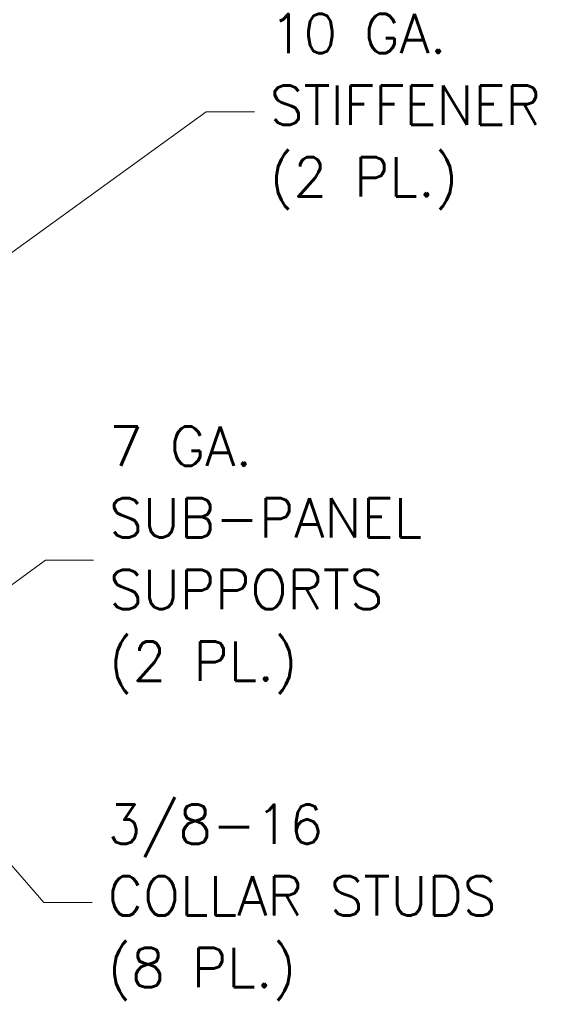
# Model space of a CAD drawing. Header units: inches. Extents: x 14 to 423, y 12 to 263.
# Tile 100 of 124: x 342 to 370, y 118 to 171. Entities that reach past the tile are written whole.
import ezdxf

# ---------------------------------------------------------------- set-up
doc = ezdxf.new("R2010")
doc.units = ezdxf.units.IN
doc.header["$LTSCALE"] = 26
doc.header["$MEASUREMENT"] = 0
doc.layers.add('Symbol (ANSI)', color=7, linetype='Continuous', lineweight=5)
doc.styles.add('ROMANS', font='romans.shx')
doc.dimstyles.new('Default (ANSI)$7', dxfattribs={"dimscale": 26, "dimtxt": 0.08, "dimasz": 0.098425, "dimexe": 0.125, "dimexo": 0.0625, "dimgap": 0.031496, "dimtad": 0, "dimtih": 1, "dimtoh": 1, "dimrnd": 1e-08, "dimzin": 0, "dimdsep": 46, "dimtxsty": 'ROMANS', "dimcen": 0.09, "dimdle": 0.393701, "dimclrd": 256, "dimclre": 256, "dimclrt": 256, "dimadec": 0, "dimazin": 0, "dimtfac": 1.25, "dimtofl": 0, "dimtmove": 0, "dimatfit": 3, "dimfxl": 1, "dimtolj": 1, "dimtzin": 0, "dimlwd": -1, "dimlwe": -1, "dimarcsym": 0})

msp = doc.modelspace()

# ---------------------------------------------------------------- texts
at = {"layer": 'Symbol (ANSI)', "char_height": 2.08, "attachment_point": 4, "line_spacing_factor": 1.093904, "style": 'ROMANS'}
for s, insert, width in [('{\\fRomanS|b0|i0;\\H2.0800;10 GA.\\PSTIFFENER\\P(2 PL.)}', (354.9305, 165.6894), 16.339297), ('{\\fRomanS|b0|i0;\\H2.0800;7 GA. \\PSUB-PANEL\\PSUPPORTS\\P(2 PL.)}', (346.42, 141.9499), 19.112077), ('{\\fRomanS|b0|i0;\\H2.0800;3/8-16\\P\\fromans|b0|i0;\\H2.0800;COLLAR STUDS\\P(8 PL.)}', (346.3428, 123.8292), 24.097763)]:
    msp.add_mtext(s, dxfattribs=dict(at, insert=insert, width=width))

# ---------------------------------------------------------------- leaders
at = {"layer": 'Symbol (ANSI)', "annotation_type": 0, "has_hookline": 1, "hookline_direction": 0}
for points, text_width in [([(327.351, 148.206), (351.5525, 165.6894), (354.1116, 165.6894)], 15.4893), ([(326.4843, 129.8261), (343.0421, 141.9499), (345.6011, 141.9499)], 18.4057), ([(336.388, 131.3972), (342.9649, 123.8292), (345.5239, 123.8292)], 23.3638)]:
    msp.add_leader(points, dimstyle='Default (ANSI)$7', override={"dimtad": 0}, dxfattribs=dict(at, text_width=text_width))

doc.saveas('drawing.dxf')
